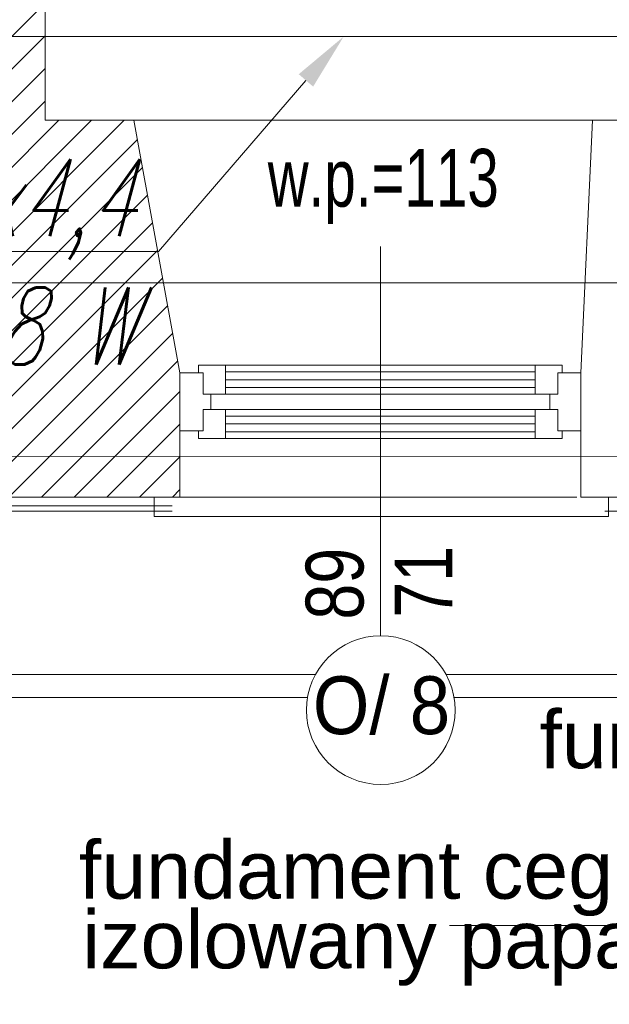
# Model space of a CAD drawing. Header units: millimetres. Extents: x -573548 to 674770, y -210017 to -47794.
# Tile 74 of 234: x 92581 to 94111, y -106894 to -104339. Entities that reach past the tile are written whole.
import ezdxf
from ezdxf import colors
from ezdxf.entities.mleader import LeaderData, LeaderLine
from ezdxf.enums import TextEntityAlignment as Align
from ezdxf.lldxf.tags import DXFTag
from ezdxf.math import Vec2, Vec3

# ---------------------------------------------------------------- set-up
doc = ezdxf.new("R2010")
doc.units = ezdxf.units.MM
doc.layers.add('__S_WM_OPIS', color=151, linetype='Continuous')
for name, color, linetype, lineweight in [('A.02 RZUT PIWNICY_is$0$detalokna_Nr_pióra__2', 8, 'Continuous', 9), ('A.02 RZUT PIWNICY_is$0$detalokna_Nr_pióra__8', 8, 'Continuous', 9), ('A.02 RZUT PIWNICY_is$0$HATCH_Nr_pióra__18', 8, 'Continuous', 9), ('A.02 RZUT PIWNICY_is$0$Nowe_A-OKNA-OPIS_Nr_pióra__59', 8, 'Continuous', 9), ('A.02 RZUT PIWNICY_is$0$Nowe_A_okno_Nr_pióra__59', 8, 'Continuous', 9), ('A.02 RZUT PIWNICY_is$0$OBRYS PARTERU#1_Nr_pióra__1', 8, 'Continuous', 9), ('A.02 RZUT PIWNICY_is$0$opaska_Nr_pióra__1', 8, 'Continuous', 9), ('A.02 RZUT PIWNICY_is$0$opisy inne_Nr_pióra__1', 8, 'Continuous', 9), ('A.02 RZUT PIWNICY_is$0$opisy inne_Nr_pióra__10', 8, 'Continuous', 9), ('A.02 RZUT PIWNICY_is$0$opisy inne_Nr_pióra__250', 8, 'Continuous', 9), ('A.02 RZUT PIWNICY_is$0$PARAPET_Nr_pióra__7', 8, 'Continuous', 9), ('A.02 RZUT PIWNICY_is$0$Structural - Bearing_Nr_pióra__21', 8, 'Continuous', 9), ('A.02 RZUT PIWNICY_is$0$Structural - Grid', 8, 'Continuous', 9), ('A.02 RZUT PIWNICY_is$0$Structural - Grid_Nr_pióra__17', 8, 'Continuous', 9), ('GB - OPISY', 7, 'Continuous', 13), ('IS_Przyłącza_o.p._Powrót', 142, 'DASH', 18)]:
    doc.layers.add(name, color=color, linetype=linetype, lineweight=lineweight)
doc.styles.add('A.02 RZUT PIWNICY_is$0$STYL_AUTOMATYCZNY_1', font='arial.ttf')
doc.styles.add('A.02 RZUT PIWNICY_is$0$STYL_AUTOMATYCZNY_4', font='arial.ttf', dxfattribs={"width": 0.8})
doc.styles.add('A.02 RZUT PIWNICY_is$0$STYL_AUTOMATYCZNY_5', font='arial.ttf', dxfattribs={"width": 0.7})
doc.styles.add('A.02 RZUT PIWNICY_is$0$STYL_AUTOMATYCZNY_6', font='arial.ttf', dxfattribs={"width": 0.9})
doc.styles.add('JOLA_S', font='romans.shx', dxfattribs={"width": 0.7, "oblique": 15})
doc.styles.add('WĄSKI 2', font='arial.ttf', dxfattribs={"width": 0.7})
tags = doc.linetypes.add('DASH', pattern=[15, 10, -5]).pattern_tags.tags
tags[6:7] = [DXFTag(74, 4), DXFTag(75, 0), DXFTag(340, '0'), DXFTag(46, 0.0), DXFTag(50, 0.0), DXFTag(44, 0.0), DXFTag(45, 0.0)]
tags[4:5] = [DXFTag(74, 4), DXFTag(75, 0), DXFTag(340, '0'), DXFTag(46, 0.0), DXFTag(50, 0.0), DXFTag(44, 0.0), DXFTag(45, 0.0)]

# ---------------------------------------------------------------- blocks, each defined once
blk = doc.blocks.new('A.02 RZUT PIWNICY_is$0$Standardowy znacznik osi_3')
at = {"layer": 'A.02 RZUT PIWNICY_is$0$Structural - Grid_Nr_pióra__17'}
blk.add_line((2962.2, 0), (40906.6, 0), dxfattribs=at)
at = {"layer": 'A.02 RZUT PIWNICY_is$0$Structural - Grid_Nr_pióra__17', "style": 'A.02 RZUT PIWNICY_is$0$STYL_AUTOMATYCZNY_1'}
for tag, p in [('AC_MarkerText_1_0', (-250, -335)), ('AC_MarkerText_1_1', (44118.7, -335))]:
    blk.add_attdef(tag, text='', height=350, rotation=180, dxfattribs=at).set_placement(p, align=Align.TOP_CENTER)
blk = doc.blocks.new('A.02 RZUT PIWNICY_is')
at = {"layer": 'A.02 RZUT PIWNICY_is$0$HATCH_Nr_pióra__18'}
h = blk.add_hatch(dxfattribs=at)
h.set_pattern_fill('Common_Brick_0001', color=256, style=0, pattern_type=2)
h.set_pattern_definition([(45, (0, 0), (-42.426407, 42.426407), [])])
h.paths.add_polyline_path([(91537.3, -105255.8), (91537.3, -105405.8), (91537.3, -105471.9), (91537.3, -105578.2), (93567.3, -105578.2), (93567.3, -105472), (93567.3, -105255.8), (93447.3, -104600.2), (93217.3, -104600.2), (93217.3, -103758.1), (93077.3, -103758.1), (93077.3, -104600.2), (91577.3, -104600.2)])
at = {"layer": 'A.02 RZUT PIWNICY_is$0$detalokna_Nr_pióra__2'}
blk.add_line((94647.3, -104600.2), (93447.3, -104600.2), dxfattribs=at)
blk.add_lwpolyline([(93500.7, -105578.2), (93500.7, -105628.2), (94679.2, -105628.2), (94679.2, -105578.2)], dxfattribs=at)
at = {"layer": 'A.02 RZUT PIWNICY_is$0$detalokna_Nr_pióra__8'}
blk.add_line((93567.3, -105578.2), (94597.3, -105578.2), dxfattribs=at)
at = {"layer": 'A.02 RZUT PIWNICY_is$0$Nowe_A-OKNA-OPIS_Nr_pióra__59'}
blk.add_line((94087.3, -104927.9), (94087.3, -105937.6), dxfattribs=at)
blk.add_circle((94088.3, -106130.6), 193, dxfattribs=at)
at = {"layer": 'A.02 RZUT PIWNICY_is$0$Nowe_A_okno_Nr_pióra__59'}
for points in [[(93567.3, -105405.8), (93567.3, -105255.8), (93627.3, -105255.8), (93627.3, -105310.8), (93647.2, -105310.8), (93647.2, -105350.8), (93627.3, -105350.8), (93627.3, -105405.8)], [(93685.4, -105235.8), (93685.4, -105310.8), (93627.3, -105310.8), (93627.3, -105255.8), (93615.5, -105255.8), (93615.5, -105235.8)], [(94489.1, -105235.8), (94489.1, -105310.8), (94547.3, -105310.8), (94547.3, -105255.8), (94559.1, -105255.8), (94559.1, -105235.8)], [(94607.3, -105405.8), (94607.3, -105255.8), (94547.3, -105255.8), (94547.3, -105310.8), (94527.3, -105310.8), (94527.3, -105350.8), (94547.3, -105350.8), (94547.3, -105405.8)], [(93685.4, -105425.8), (93685.4, -105350.8), (93627.3, -105350.8), (93627.3, -105405.8), (93615.5, -105405.8), (93615.5, -105425.8)], [(94489.1, -105425.8), (94489.1, -105350.8), (94547.3, -105350.8), (94547.3, -105405.8), (94559.1, -105405.8), (94559.1, -105425.8)]]:
    blk.add_lwpolyline(points, close=True, dxfattribs=at)
for points in [[(94489.1, -105235.8), (93685.4, -105235.8)], [(93685.4, -105253.3), (94489.1, -105253.3)], [(93685.4, -105273.3), (94489.1, -105273.3)], [(93685.4, -105293.3), (94489.1, -105293.3)], [(93685.4, -105310.8), (94489.1, -105310.8)], [(93685.4, -105350.8), (94489.1, -105350.8)], [(93685.4, -105368.3), (94489.1, -105368.3)], [(93685.4, -105388.3), (94489.1, -105388.3)], [(93685.4, -105408.3), (94489.1, -105408.3)], [(94489.1, -105425.8), (93685.4, -105425.8)]]:
    blk.add_lwpolyline(points, dxfattribs=at)
at = {"layer": 'A.02 RZUT PIWNICY_is$0$OBRYS PARTERU#1_Nr_pióra__1'}
blk.add_lwpolyline([(87547.3, -93022.2), (87547.3, -93622.2), (80856, -93622.2), (80856, -97482.2), (80306.7, -97482.2), (80306.7, -101132.2), (82397.3, -101132.2), (82397.3, -105082.2), (87537.3, -105082.2), (87537.3, -105471.8), (106939.7, -105472.5), (118516.4, -105372.5), (118516.4, -93022.2)], close=True, dxfattribs=at)
at = {"layer": 'A.02 RZUT PIWNICY_is$0$opaska_Nr_pióra__1'}
for points in [[(91187.7, -106038.1), (93918.9, -106038.1)], [(94257.7, -106038.1), (96427.3, -106038.1)], [(91208.5, -106098.1), (93898.1, -106098.1)], [(94278.5, -106098.1), (96427.3, -106098.1)]]:
    blk.add_lwpolyline(points, dxfattribs=at)
at = {"layer": 'A.02 RZUT PIWNICY_is$0$opisy inne_Nr_pióra__1'}
blk.add_lwpolyline([(95386.7, -106689.2), (94464.7, -106689.2), (94266.7, -106689.2)], dxfattribs=at)
at = {"layer": 'A.02 RZUT PIWNICY_is$0$opisy inne_Nr_pióra__10'}
blk.add_line((93547.4, -105600.4), (91686.7, -105600.4), dxfattribs=at)
at = {"layer": 'A.02 RZUT PIWNICY_is$0$opisy inne_Nr_pióra__250'}
for p, q in [((93547.4, -105614.2), (91673, -105614.2)), ((94837.3, -105614.2), (94669.5, -105614.2))]:
    blk.add_line(p, q, dxfattribs=at)
at = {"layer": 'A.02 RZUT PIWNICY_is$0$Structural - Bearing_Nr_pióra__21'}
for p, q in [((93217.3, -104600.2), (93217.3, -103698.1)), ((93217.3, -104600.2), (93447.3, -104600.2)), ((93567.3, -105255.8), (93447.3, -104600.2)), ((94607.3, -105255.8), (94637.3, -104600.2)), ((94637.3, -104600.2), (94837.3, -104600.2)), ((93567.3, -105255.8), (93567.3, -105578.2)), ((94607.3, -105255.8), (94607.3, -105578.2)), ((91537.3, -105578.2), (93567.3, -105578.2)), ((96627.2, -105578.2), (94607.3, -105578.2))]:
    blk.add_line(p, q, dxfattribs=at)
at = {"layer": 'A.02 RZUT PIWNICY_is$0$Structural - Grid', "zscale": 1000, "rotation": 180}
blk.add_blockref('A.02 RZUT PIWNICY_is$0$Standardowy znacznik osi_3', (121686.6, -105021.8), dxfattribs=at)
at = {"layer": 'A.02 RZUT PIWNICY_is$0$Nowe_A-OKNA-OPIS_Nr_pióra__59', "char_height": 150, "attachment_point": 5, "rotation": 90, "style": 'A.02 RZUT PIWNICY_is$0$STYL_AUTOMATYCZNY_4'}
for s, insert in [('\\A1;{\\pqc;\\fArial|b0|i0|c238|p0;\\W0.800000;71}', (94199.1, -105797.8)), ('\\A1;{\\pqc;\\fArial|b0|i0|c238|p0;\\W0.800000;89}', (93969.5, -105802.7))]:
    blk.add_mtext(s, dxfattribs=dict(at, insert=insert))
at = {"layer": 'A.02 RZUT PIWNICY_is$0$Nowe_A-OKNA-OPIS_Nr_pióra__59', "insert": (94090.2, -106119.1), "char_height": 150, "attachment_point": 5, "style": 'A.02 RZUT PIWNICY_is$0$STYL_AUTOMATYCZNY_6'}
blk.add_mtext('\\A1;{\\pqc;\\fArial|b0|i0|c238|p0;\\W0.900000;O/ 8}', dxfattribs=at)
at = {"layer": 'A.02 RZUT PIWNICY_is$0$opisy inne_Nr_pióra__1', "char_height": 150, "style": 'A.02 RZUT PIWNICY_is$0$STYL_AUTOMATYCZNY_1'}
for s, insert, attachment_point in [('\\A1;{\\pqc;\\fArial|b0|i0|c238|p0;\\W1.000000;fundament kamienny}', (95472.4, -106229), 5), ('\\A1;{\\pql;\\fArial|b0|i0|c238|p0;\\W1.000000;fundament ceglany}', (93304.9, -106665.3), 7), ('\\A1;{\\pql;\\fArial|b0|i0|c238|p0;\\W1.000000;izolowany papą}', (93313.7, -106846.2), 7)]:
    blk.add_mtext(s, dxfattribs=dict(at, insert=insert, attachment_point=attachment_point))
at = {"layer": 'A.02 RZUT PIWNICY_is$0$PARAPET_Nr_pióra__7', "insert": (94094.8, -104772), "char_height": 150, "attachment_point": 5, "style": 'A.02 RZUT PIWNICY_is$0$STYL_AUTOMATYCZNY_5'}
blk.add_mtext('\\A1;{\\pqc;\\fArial|b0|i0|c238|p0;\\W0.700000;w.p.=113}', dxfattribs=at)

msp = doc.modelspace()

# ---------------------------------------------------------------- block references
at = {"ltscale": 10}
msp.add_blockref('A.02 RZUT PIWNICY_is', (-570.2, 0), dxfattribs=at)

# ---------------------------------------------------------------- next in the draw order: leaders
at = {"layer": '__S_WM_OPIS'}
ml = msp.add_multileader_mtext('Standard', dxfattribs=at)
ml.set_content('Podłączyć istniejący grzejnik', color=256, style='WĄSKI 2')
ml.set_leader_properties()
ml.build(insert=Vec2(0, 0))
ml.multileader.update_dxf_attribs({"has_text_frame": 1, "dogleg_length": 100, "arrow_head_size": 150})
ctx = ml.context
ctx.base_point, ctx.char_height, ctx.arrow_head_size, ctx.landing_gap_size, ctx.plane_origin = Vec3(90588.6, -103591), 100, 150, 100, Vec3(84807.6, -105476.9)
notes = []
notes.append((ctx, [(0, (1, 1, 0), (90958.1, -103591), (1, 0), 80, [(0, [(90861.4, -104449.2)], 0, [])])]))
ctx.mtext.insert, ctx.mtext.flow_direction = Vec3(91138.1, -103526.3), 5
ctx.mtext.has_bg_fill, ctx.mtext.bg_color, ctx.mtext.bg_scale_factor, ctx.mtext.bg_transparency, ctx.mtext.use_window_bg_color = 1, -1027028792, 1.5, 0, 1
for ctx, leaders in notes:
    for number, flags, end, landing, length, lines in leaders:
        leader = LeaderData()
        leader.index, (leader.has_last_leader_line, leader.has_dogleg_vector, leader.attachment_direction) = number, flags
        leader.last_leader_point, leader.dogleg_vector, leader.dogleg_length = Vec3(end), Vec3(landing), length
        for number, points, colour, breaks in lines:
            line = LeaderLine()
            line.index, line.vertices, line.color, line.breaks = number, Vec3.list(points), colors.encode_raw_color(colour), breaks
            leader.lines.append(line)
        ctx.leaders.append(leader)

# ---------------------------------------------------------------- next in the draw order: linework, layer by layer
at = {"layer": 'IS_Przyłącza_o.p._Powrót', "ltscale": 30}
msp.add_lwpolyline([(89837, -104478.5), (89837, -104383.1), (95374.5, -104383.1)], dxfattribs=at)

# ---------------------------------------------------------------- next in the draw order: leaders
at = {"layer": 'GB - OPISY'}
ml = msp.add_multileader_mtext('Standard', dxfattribs=at)
ml.set_content('dn 32x4,4\\P15528 W', color=256, style='JOLA_S')
ml.set_leader_properties(color=256, linetype='ByLayer', lineweight=-1)
ml.build(insert=Vec2(0, 0))
ml.multileader.update_dxf_attribs({"text_left_attachment_type": 6, "text_right_attachment_type": 6, "dogleg_length": 30, "arrow_head_size": 150})
ctx = ml.context
ctx.base_point, ctx.char_height, ctx.arrow_head_size, ctx.landing_gap_size, ctx.plane_origin, ctx.plane_x_axis = Vec3(91952.3, -104940.9), 200, 150, 30, Vec3(102781, -97508.9), Vec3(-1, 0)
ctx.left_attachment, ctx.right_attachment, ctx.text_align_type, ctx.attachment_type = 6, 6, 2, 2
notes = []
notes.append((ctx, [(0, (1, 1, 0), (92941.6, -104940.9), (-1, 0), 30, [(0, [(93421.8, -104383.1)], 256, [])])]))
ctx.mtext.insert, ctx.mtext.alignment, ctx.mtext.flow_direction = Vec3(92881.6, -104700.9), 3, 5
for ctx, leaders in notes:
    for number, flags, end, landing, length, lines in leaders:
        leader = LeaderData()
        leader.index, (leader.has_last_leader_line, leader.has_dogleg_vector, leader.attachment_direction) = number, flags
        leader.last_leader_point, leader.dogleg_vector, leader.dogleg_length = Vec3(end), Vec3(landing), length
        for number, points, colour, breaks in lines:
            line = LeaderLine()
            line.index, line.vertices, line.color, line.breaks = number, Vec3.list(points), colors.encode_raw_color(colour), breaks
            leader.lines.append(line)
        ctx.leaders.append(leader)

doc.saveas('drawing.dxf')
